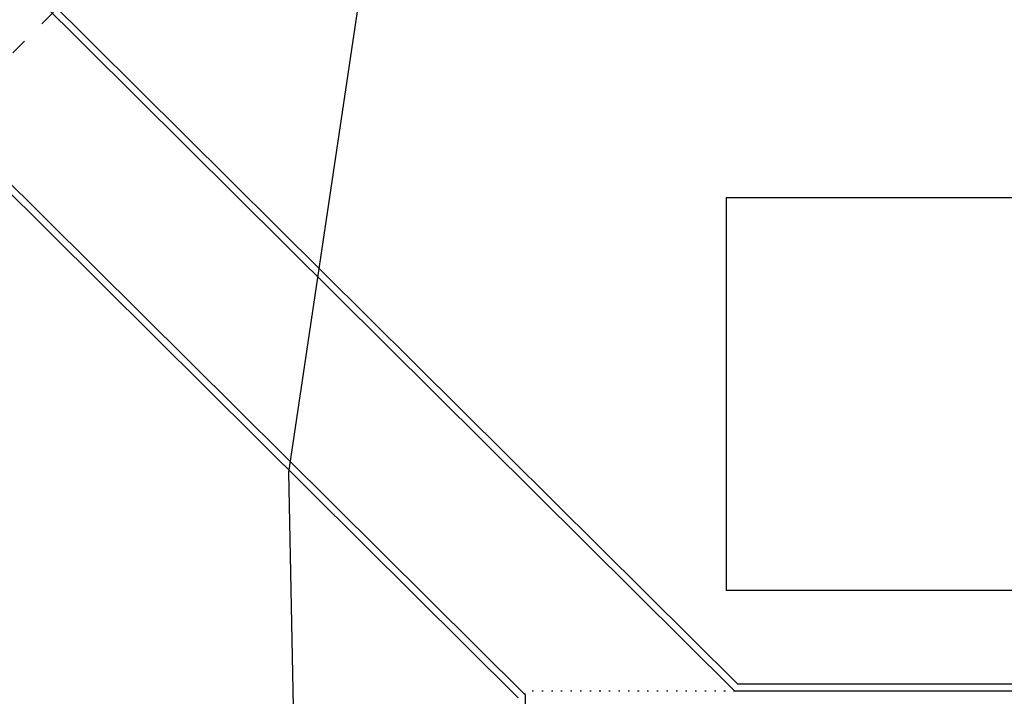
# Model space of a CAD drawing. Extents: x 4743276 to 9726129, y -4307434 to -1665362.
# Tile 26 of 121: x 4843630 to 4850817, y -2047448 to -2042506. Entities that reach past the tile are written whole.
import ezdxf

# ---------------------------------------------------------------- set-up
doc = ezdxf.new("R2010")
doc.units = 0
doc.header["$MEASUREMENT"] = 0
doc.linetypes.add('ACAD_ISO03W100', pattern=[30, 12, -18])
doc.linetypes.add('ACAD_ISO07W100', pattern=[3.5, 0.5, -3])
for name, color, linetype in [('siete', 6, 'CONTINUOUS'), ('TENKÁ', 7, 'CONTINUOUS'), ('Výšky', 64, 'CONTINUOUS'), ('ZARIADENIE', 47, 'CONTINUOUS')]:
    doc.layers.add(name, color=color, linetype=linetype)

msp = doc.modelspace()

# ---------------------------------------------------------------- linework, layer by layer
at = {"layer": 'siete', "linetype": 'ACAD_ISO03W100', "lineweight": 35, "ltscale": 10}
msp.add_line((4840831.372, -2045515.279), (4843981.711, -2042344.982), dxfattribs=at)
at = {"layer": 'TENKÁ'}
for p, q in [((4837423.799, -2035983.307), (4848871.607, -2047359.048)), ((4837373.799, -2036004.11), (4848850.989, -2047409.048)), ((4835933.799, -2036123.921), (4847318.799, -2047437.25)), ((4835933.799, -2036194.41), (4847268.799, -2047458.053)), ((4854761.954, -2047409.048), (4848850.989, -2047409.048)), ((4854741.335, -2047359.048), (4848871.607, -2047359.048)), ((4847318.799, -2047437.25), (4847318.799, -2048865.655))]:
    msp.add_line(p, q, dxfattribs=at)
at = {"layer": 'TENKÁ', "linetype": 'ACAD_ISO07W100', "ltscale": 20}
for p in [(4848850.989, -2047409.048), (4847318.799, -2047437.25)]:
    msp.add_line(p, (4847318.799, -2047409.048), dxfattribs=at)
at = {"layer": 'Výšky', "color": 30, "linetype": 'Continuous', "flags": 128}
msp.add_lwpolyline([(4846844.206, -2037396.703), (4845591.525, -2045810.545), (4845677.437, -2050101.255), (4846844.808, -2055743.684), (4848350.654, -2059162.176), (4849750.585, -2061446.549), (4850957.528, -2063823.902), (4852671.41, -2069791.5), (4852743.276, -2073129.363), (4851266.416, -2076760.261), (4843918.25, -2083364.253), (4841856.684, -2085106.257), (4840784.291, -2086619.247), (4841201.536, -2088035.733), (4841290.005, -2088190.698), (4842225.867, -2091408.076), (4841235.38, -2092762.153), (4838918.449, -2094023.017), (4837955.26, -2094826.385), (4837683.167, -2095186.861), (4837082.737, -2096255.864), (4836503.007, -2097138.597), (4834506.912, -2099595.419), (4833485.721, -2100308.243)], dxfattribs=at)
at = {"layer": 'ZARIADENIE'}
msp.add_lwpolyline([(4854852.005, -2046673.265), (4854852.005, -2043807), (4848786.5, -2043807), (4848786.5, -2046673.265)], close=True, dxfattribs=at)

doc.saveas('drawing.dxf')
